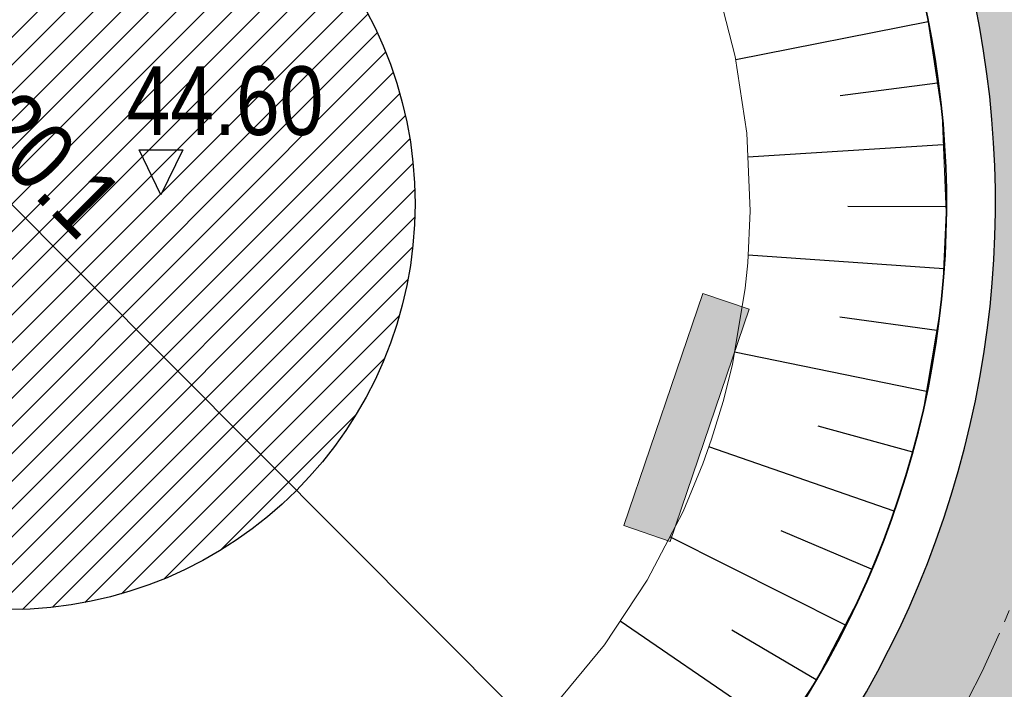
# Model space of a CAD drawing. Header units: metres. Extents: x 0 to 5465380, y 0 to 5925815.
# Tile 82 of 141: x 5463960 to 5463970, y 5925483 to 5925490. Entities that reach past the tile are written whole.
import ezdxf

# ---------------------------------------------------------------- set-up
doc = ezdxf.new("R2010")
doc.units = ezdxf.units.M
doc.linetypes.add('CENTER2', pattern=[1.125, 0.75, -0.125, 0.125, -0.125])
for name, color, linetype, lineweight in [('$DR - obrzeże 8x30', 34, 'Continuous', 30), ('$DR - osie ścieżek', 7, 'CENTER2', 15), ('$DR - wyp. chodnik', 44, 'Continuous', 5), ('$DR - zał. arch.', 7, 'Continuous', 13), ('0_Nr_Pióra__235', 53, 'Continuous', 0), ('___ławki_Nr_Pióra__141', 7, 'Continuous', 0), ('___ławki_Nr_Pióra__246', 34, 'Continuous', 211)]:
    doc.layers.add(name, color=color, linetype=linetype, lineweight=lineweight)
for name, color, linetype in [('$DR - rzędne', 1, 'Continuous'), ('$DR - wymiary', 7, 'Continuous'), ('____rosliny', 7, 'Continuous'), ('AecObjExplode_rys 1_Vport_D5A', 7, 'Continuous'), ('AecObjExplode_rys 3_Vport_DDD', 7, 'Continuous'), ('AecObjExplode_rys 4_Vport_E22', 7, 'Continuous'), ('C-DROGI-KORYTARZE', 7, 'Continuous'), ('C-DZIALKI', 5, 'Continuous')]:
    doc.layers.add(name, color=color, linetype=linetype)
doc.styles.add('ARIAL 2', font='ARIALN.TTF')
doc.dimstyles.new('LINIOWY', dxfattribs={"dimtxt": 0.7, "dimasz": 0.3, "dimexe": 0.3, "dimexo": 0, "dimgap": 0.2, "dimtad": 1, "dimzin": 9, "dimdsep": 46, "dimtxsty": 'ARIAL 2', "dimblk": 'OBLIQUE', "dimcen": 0, "dimdle": 0.2, "dimclrd": 7, "dimclre": 7, "dimclrt": 1, "dimadec": 0, "dimazin": 0, "dimtfac": 1, "dimtofl": 0, "dimtmove": 1, "dimatfit": 3, "dimldrblk": 'OBLIQUE', "dimfxl": 0.3, "dimfxlon": 1, "dimtolj": 1, "dimtzin": 1, "dimarcsym": 0})

# ---------------------------------------------------------------- blocks, each defined once
blk = doc.blocks.new('świetlica_bezrzecze_PB_PZT oczyszczony')
at = {"layer": '0_Nr_Pióra__235', "linetype": 'Continuous'}
h = blk.add_hatch(dxfattribs=at)
h.set_pattern_fill('_COMMON_BRICK', color=256, style=0, pattern_type=2)
h.set_pattern_definition([(45, (5464021.33072, 5925651.47357), (-0.14142136, 0.14142135), [])])
h.paths.add_polyline_path([(5463955.76, 5925488.129, 1), (5463964.028, 5925488.352, 1)], flags=0)
at = {"layer": '___ławki_Nr_Pióra__246', "linetype": 'Continuous'}
blk.add_hatch(color=256, dxfattribs=at).paths.add_polyline_path([(5463966.157, 5925484.961), (5463966.63, 5925484.8), (5463967.436, 5925487.167), (5463966.962, 5925487.328)], flags=0)
at = {"layer": '____rosliny', "linetype": 'Continuous'}
blk.add_circle((5463959.894, 5925488.241), 4.136, dxfattribs=at)
at = {"layer": '___ławki_Nr_Pióra__141', "linetype": 'Continuous', "flags": 128}
blk.add_lwpolyline([(5463966.157, 5925484.961), (5463966.63, 5925484.8), (5463967.436, 5925487.167), (5463966.962, 5925487.328)], close=True, dxfattribs=at)
blk = doc.blocks.new('_OBLIQUE')
at = {"color": 0, "linetype": 'ByBlock'}
blk.add_line((-0.5, -0.5), (0.5, 0.5), dxfattribs=at)
blk = doc.blocks.new('*D88')
at = {"layer": '$DR - wymiary', "color": 7, "lineweight": -2, "transparency": 16777216}
for p, q in [((5463952.807, 5925495.366), (5463953.021, 5925495.579)), ((5463952.667, 5925495.509), (5463967.138, 5925480.989)), ((5463966.981, 5925481.115), (5463967.209, 5925481.342))]:
    blk.add_line(p, q, dxfattribs=at)
at = {"layer": 'Defpoints', "color": 0, "transparency": 16777216}
for p in [(5463952.807, 5925495.366), (5463966.981, 5925481.115), (5463966.997, 5925481.131)]:
    blk.add_point(p, dxfattribs=at)
at = {"layer": '$DR - wymiary', "color": 7, "lineweight": -2, "transparency": 16777216, "xscale": 0.3, "yscale": 0.3, "zscale": 0.3}
for p, rotation in [((5463952.808, 5925495.368), 134.9018595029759), ((5463966.997, 5925481.131), 314.9018595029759)]:
    blk.add_blockref('_OBLIQUE', p, dxfattribs=dict(at, rotation=rotation))
at = {"layer": '$DR - wymiary', "color": 1, "transparency": 16777216, "insert": (5463960.297, 5925488.643), "char_height": 0.7, "attachment_point": 5, "rotation": 314.9019, "style": 'ARIAL 2'}
blk.add_mtext('\\A1;20.1', dxfattribs=at)
blk = doc.blocks.new('*D133')
at = {"layer": '$DR - wymiary', "color": 7, "lineweight": -2, "transparency": 16777216}
for p, q in [((5463958.17, 5925515.873), (5463958.986, 5925515.873)), ((5463958.986, 5925515.873), (5463959.586, 5925514.871)), ((5463959.586, 5925514.871), (5463964.552, 5925514.871))]:
    blk.add_line(p, q, dxfattribs=at)
at = {"layer": 'Defpoints', "color": 0, "transparency": 16777216}
for p in [(5463958.17, 5925515.873), (5463960.186, 5925514.871), (0, 0)]:
    blk.add_point(p, dxfattribs=at)
at = {"layer": '$DR - wymiary', "color": 1, "transparency": 16777216, "insert": (5463962.469, 5925515.428), "char_height": 0.7, "attachment_point": 5, "style": 'ARIAL 2'}
blk.add_mtext('\\A1;5925515.87', dxfattribs=at)
blk = doc.blocks.new('*D137')
at = {"layer": '$DR - wymiary', "color": 7, "lineweight": -2, "transparency": 16777216}
blk.add_line((5463958.724, 5925585.382), (5463964.93, 5925585.382), dxfattribs=at)
at = {"layer": 'Defpoints', "color": 0, "transparency": 16777216}
for p in [(5463958.724, 5925585.382), (5463960.561, 5925585.382), (0, 0)]:
    blk.add_point(p, dxfattribs=at)
at = {"layer": '$DR - wymiary', "color": 1, "transparency": 16777216, "insert": (5463962.845, 5925585.94), "char_height": 0.7, "attachment_point": 5, "style": 'ARIAL 2'}
blk.add_mtext('\\A1;5925585.38', dxfattribs=at)
blk = doc.blocks.new('AecObjExplode_rys 1_Vport_D5A')
at = {"layer": 'C-DROGI-KORYTARZE', "color": 92, "linetype": 'Continuous', "lineweight": 9}
for p, q in [((5463967.096, 5925490.506), (5463967.293, 5925489.741)), ((5463969.253, 5925490.139), (5463969.401, 5925489.15)), ((5463967.293, 5925489.741), (5463967.41, 5925488.96)), ((5463969.401, 5925489.15), (5463969.444, 5925488.151)), ((5463967.41, 5925488.96), (5463967.444, 5925488.17)), ((5463967.444, 5925488.17), (5463967.42, 5925487.64)), ((5463969.444, 5925488.151), (5463969.414, 5925487.481)), ((5463967.42, 5925487.64), (5463967.395, 5925487.381)), ((5463969.414, 5925487.481), (5463969.382, 5925487.154)), ((5463967.395, 5925487.381), (5463967.264, 5925486.602)), ((5463969.382, 5925487.154), (5463969.216, 5925486.168)), ((5463967.264, 5925486.602), (5463967.17, 5925486.224)), ((5463967.17, 5925486.224), (5463967.052, 5925485.841)), ((5463969.216, 5925486.168), (5463969.097, 5925485.69)), ((5463967.052, 5925485.841), (5463966.963, 5925485.59)), ((5463969.097, 5925485.69), (5463968.949, 5925485.205)), ((5463966.963, 5925485.59), (5463966.762, 5925485.106)), ((5463968.949, 5925485.205), (5463968.836, 5925484.887)), ((5463966.762, 5925485.106), (5463966.397, 5925484.405)), ((5463968.836, 5925484.887), (5463968.582, 5925484.275)), ((5463966.397, 5925484.405), (5463965.961, 5925483.746)), ((5463968.582, 5925484.275), (5463968.12, 5925483.389)), ((5463965.961, 5925483.746), (5463965.458, 5925483.137)), ((5463968.12, 5925483.389), (5463967.568, 5925482.556))]:
    blk.add_line(p, q, dxfattribs=at)
at = {"layer": 'C-DROGI-KORYTARZE', "color": 54, "linetype": 'Continuous', "lineweight": -3}
for p, q in [((5463969.26, 5925490.096, 44.816), (5463967.298, 5925489.707, 44.776)), ((5463969.353, 5925489.47, 44.787), (5463968.362, 5925489.342, 44.767)), ((5463969.414, 5925488.842, 44.758), (5463967.42, 5925488.716, 44.718)), ((5463969.441, 5925488.21, 44.726), (5463968.441, 5925488.213, 44.706)), ((5463969.418, 5925487.578, 44.693), (5463967.424, 5925487.717, 44.653)), ((5463969.348, 5925486.95, 44.658), (5463968.358, 5925487.085, 44.638)), ((5463969.243, 5925486.326, 44.623), (5463967.285, 5925486.727, 44.583)), ((5463969.102, 5925485.71, 44.588), (5463968.138, 5925485.975, 44.568)), ((5463968.914, 5925485.107, 44.553), (5463967.025, 5925485.763, 44.513)), ((5463968.683, 5925484.518, 44.518), (5463967.762, 5925484.908, 44.498)), ((5463968.411, 5925483.948, 44.485), (5463966.627, 5925484.847, 44.445)), ((5463967.769, 5925482.86, 44.423), (5463966.12, 5925483.987, 44.383)), ((5463968.119, 5925483.387, 44.453), (5463967.257, 5925483.895, 44.433))]:
    blk.add_line(p, q, dxfattribs=at)
at = {"layer": 'C-DZIALKI', "color": 7, "linetype": 'Continuous', "lineweight": 35}
blk.add_arc((5463959.894, 5925488.241), 9.55, 173.5624, 155.4543, dxfattribs=at)
blk = doc.blocks.new('AecObjExplode_rys 4_Vport_E22')
at = {"layer": 'C-DROGI-KORYTARZE', "color": 92, "linetype": 'Continuous', "lineweight": 9}
for p, q in [((5463967.096, 5925490.506), (5463967.293, 5925489.741)), ((5463969.253, 5925490.139), (5463969.401, 5925489.15)), ((5463967.293, 5925489.741), (5463967.41, 5925488.96)), ((5463969.401, 5925489.15), (5463969.444, 5925488.151)), ((5463967.41, 5925488.96), (5463967.444, 5925488.17)), ((5463967.444, 5925488.17), (5463967.42, 5925487.64)), ((5463969.444, 5925488.151), (5463969.414, 5925487.481)), ((5463967.42, 5925487.64), (5463967.395, 5925487.381)), ((5463969.414, 5925487.481), (5463969.382, 5925487.154)), ((5463967.395, 5925487.381), (5463967.264, 5925486.602)), ((5463969.382, 5925487.154), (5463969.216, 5925486.168)), ((5463967.264, 5925486.602), (5463967.17, 5925486.224)), ((5463967.17, 5925486.224), (5463967.052, 5925485.841)), ((5463969.216, 5925486.168), (5463969.097, 5925485.69)), ((5463967.052, 5925485.841), (5463966.963, 5925485.59)), ((5463969.097, 5925485.69), (5463968.949, 5925485.205)), ((5463966.963, 5925485.59), (5463966.762, 5925485.106)), ((5463968.949, 5925485.205), (5463968.836, 5925484.887)), ((5463966.762, 5925485.106), (5463966.397, 5925484.405)), ((5463968.836, 5925484.887), (5463968.582, 5925484.275)), ((5463966.397, 5925484.405), (5463965.961, 5925483.746)), ((5463968.582, 5925484.275), (5463968.12, 5925483.389)), ((5463965.961, 5925483.746), (5463965.458, 5925483.137)), ((5463968.12, 5925483.389), (5463967.568, 5925482.556))]:
    blk.add_line(p, q, dxfattribs=at)
at = {"layer": 'C-DROGI-KORYTARZE', "color": 54, "linetype": 'Continuous', "lineweight": -3}
for p, q in [((5463969.26, 5925490.096, 44.816), (5463967.298, 5925489.707, 44.776)), ((5463969.353, 5925489.47, 44.787), (5463968.362, 5925489.342, 44.767)), ((5463969.414, 5925488.842, 44.758), (5463967.42, 5925488.716, 44.718)), ((5463969.441, 5925488.21, 44.726), (5463968.441, 5925488.213, 44.706)), ((5463969.418, 5925487.578, 44.693), (5463967.424, 5925487.717, 44.653)), ((5463969.348, 5925486.95, 44.658), (5463968.358, 5925487.085, 44.638)), ((5463969.243, 5925486.326, 44.623), (5463967.285, 5925486.727, 44.583)), ((5463969.102, 5925485.71, 44.588), (5463968.138, 5925485.975, 44.568)), ((5463968.914, 5925485.107, 44.553), (5463967.025, 5925485.763, 44.513)), ((5463968.683, 5925484.518, 44.518), (5463967.762, 5925484.908, 44.498)), ((5463968.411, 5925483.948, 44.485), (5463966.627, 5925484.847, 44.445)), ((5463967.769, 5925482.86, 44.423), (5463966.12, 5925483.987, 44.383)), ((5463968.119, 5925483.387, 44.453), (5463967.257, 5925483.895, 44.433))]:
    blk.add_line(p, q, dxfattribs=at)
at = {"layer": 'C-DZIALKI', "color": 7, "linetype": 'Continuous', "lineweight": 35}
blk.add_arc((5463959.894, 5925488.241), 9.55, 173.5624, 155.4543, dxfattribs=at)
blk = doc.blocks.new('AecObjExplode_rys 3_Vport_DDD')
at = {"layer": 'C-DROGI-KORYTARZE', "color": 92, "linetype": 'Continuous', "lineweight": 9}
for p, q in [((5463967.096, 5925490.506), (5463967.293, 5925489.741)), ((5463969.253, 5925490.139), (5463969.401, 5925489.15)), ((5463967.293, 5925489.741), (5463967.41, 5925488.96)), ((5463969.401, 5925489.15), (5463969.444, 5925488.151)), ((5463967.41, 5925488.96), (5463967.444, 5925488.17)), ((5463967.444, 5925488.17), (5463967.42, 5925487.64)), ((5463969.444, 5925488.151), (5463969.414, 5925487.481)), ((5463967.42, 5925487.64), (5463967.395, 5925487.381)), ((5463969.414, 5925487.481), (5463969.382, 5925487.154)), ((5463967.395, 5925487.381), (5463967.264, 5925486.602)), ((5463969.382, 5925487.154), (5463969.216, 5925486.168)), ((5463967.264, 5925486.602), (5463967.17, 5925486.224)), ((5463967.17, 5925486.224), (5463967.052, 5925485.841)), ((5463969.216, 5925486.168), (5463969.097, 5925485.69)), ((5463967.052, 5925485.841), (5463966.963, 5925485.59)), ((5463969.097, 5925485.69), (5463968.949, 5925485.205)), ((5463966.963, 5925485.59), (5463966.762, 5925485.106)), ((5463968.949, 5925485.205), (5463968.836, 5925484.887)), ((5463966.762, 5925485.106), (5463966.397, 5925484.405)), ((5463968.836, 5925484.887), (5463968.582, 5925484.275)), ((5463966.397, 5925484.405), (5463965.961, 5925483.746)), ((5463968.582, 5925484.275), (5463968.12, 5925483.389)), ((5463965.961, 5925483.746), (5463965.458, 5925483.137)), ((5463968.12, 5925483.389), (5463967.568, 5925482.556))]:
    blk.add_line(p, q, dxfattribs=at)
at = {"layer": 'C-DROGI-KORYTARZE', "color": 54, "linetype": 'Continuous', "lineweight": -3}
for p, q in [((5463969.26, 5925490.096, 44.816), (5463967.298, 5925489.707, 44.776)), ((5463969.353, 5925489.47, 44.787), (5463968.362, 5925489.342, 44.767)), ((5463969.414, 5925488.842, 44.758), (5463967.42, 5925488.716, 44.718)), ((5463969.441, 5925488.21, 44.726), (5463968.441, 5925488.213, 44.706)), ((5463969.418, 5925487.578, 44.693), (5463967.424, 5925487.717, 44.653)), ((5463969.348, 5925486.95, 44.658), (5463968.358, 5925487.085, 44.638)), ((5463969.243, 5925486.326, 44.623), (5463967.285, 5925486.727, 44.583)), ((5463969.102, 5925485.71, 44.588), (5463968.138, 5925485.975, 44.568)), ((5463968.914, 5925485.107, 44.553), (5463967.025, 5925485.763, 44.513)), ((5463968.683, 5925484.518, 44.518), (5463967.762, 5925484.908, 44.498)), ((5463968.411, 5925483.948, 44.485), (5463966.627, 5925484.847, 44.445)), ((5463967.769, 5925482.86, 44.423), (5463966.12, 5925483.987, 44.383)), ((5463968.119, 5925483.387, 44.453), (5463967.257, 5925483.895, 44.433))]:
    blk.add_line(p, q, dxfattribs=at)
at = {"layer": 'C-DZIALKI', "color": 7, "linetype": 'Continuous', "lineweight": 35}
blk.add_arc((5463959.894, 5925488.241), 9.55, 173.5624, 155.4543, dxfattribs=at)

msp = doc.modelspace()

# ---------------------------------------------------------------- hatches: boundary and pattern name
at = {"layer": '$DR - wyp. chodnik'}
h = msp.add_hatch(dxfattribs=at)
h.set_pattern_fill('AR-SAND', color=256, scale=0.01)
h.set_pattern_definition([(37.5, (0, 0), (-0.01600031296, 0.48941323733), [0, -0.38608, 0, -0.4318, 0, -0.41275]), (7.5, (0, 0), (0.44952328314, 0.71682510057), [0, -0.20828, 0, -0.34798, 0, -0.13335]), (327.5, (-0.3124, 0), (0.790992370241, 0.001437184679), [0, -0.127, 0, -0.4572, 0, -0.5969]), (317.5, (-0.3124, 0), (0.76355645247, 0.22292932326), [0, -0.0635, 0, -0.29972, 0, -0.3429])])
h.paths.add_polyline_path([(5463962.423, 5925527.04, -0.64351), (5463962.135, 5925531.582, -0.418207), (5463945.889, 5925536.637), (5463941.794, 5925493.085, -0.483548), (5463947.944, 5925488.225, -0.452883), (5463961.431, 5925500.091, -0.824957), (5463961.168, 5925504.305, -0.490584), (5463946.22, 5925515.873, -0.525282)])
h.paths.add_polyline_path([(5463946.415, 5925523.006), (5463947.256, 5925531.949, 0.126926), (5463953.333, 5925528.744, 0.168021)], flags=16)
h.paths.add_polyline_path([(5463945.292, 5925511.055, 0.204983), (5463952.764, 5925503.23, 0.075674), (5463952.869, 5925500.524, 0.132857), (5463947.635, 5925495.307, 0.117384), (5463943.938, 5925496.661)], flags=16)
h = msp.add_hatch(dxfattribs=at)
h.set_pattern_fill('AR-SAND', color=256, scale=0.01)
h.set_pattern_definition([(37.5, (500, 0), (-0.01600031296, 0.48941323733), [0, -0.38608, 0, -0.4318, 0, -0.41275]), (7.5, (500, 0), (0.44952328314, 0.71682510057), [0, -0.20828, 0, -0.34798, 0, -0.13335]), (327.5, (499.6876, 0), (0.790992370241, 0.001437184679), [0, -0.127, 0, -0.4572, 0, -0.5969]), (317.5, (499.6876, 0), (0.76355645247, 0.22292932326), [0, -0.0635, 0, -0.29972, 0, -0.3429])])
h.paths.add_polyline_path([(5463947.944, 5925488.241, 1), (5463971.844, 5925488.241, 1)])
h.paths.add_polyline_path([(5463969.944, 5925488.241, -1), (5463949.844, 5925488.241, -1)], flags=16)

# ---------------------------------------------------------------- linework, layer by layer
at = {"layer": '$DR - obrzeże 8x30'}
msp.add_circle((5463959.894, 5925488.241), 11.95, dxfattribs=at)
msp.add_arc((5463959.894, 5925488.241), 10.05, 171.0931, 157.3778, dxfattribs=at)
at = {"layer": '$DR - osie ścieżek'}
msp.add_circle((5463959.894, 5925488.241), 11, dxfattribs=at)
at = {"layer": '$DR - rzędne'}
msp.add_lwpolyline([(5463961.217, 5925488.79), (5463961.663, 5925488.79), (5463961.44, 5925488.333)], close=True, dxfattribs=at)

# ---------------------------------------------------------------- block references
at = {"layer": '$DR - zał. arch.'}
msp.add_blockref('świetlica_bezrzecze_PB_PZT oczyszczony', (0, 0), dxfattribs=at)
at = {"layer": 'AecObjExplode_rys 1_Vport_D5A'}
msp.add_blockref('AecObjExplode_rys 1_Vport_D5A', (0, 0), dxfattribs=at)
at = {"layer": 'AecObjExplode_rys 3_Vport_DDD'}
msp.add_blockref('AecObjExplode_rys 3_Vport_DDD', (0, 0), dxfattribs=at)
at = {"layer": 'AecObjExplode_rys 4_Vport_E22'}
msp.add_blockref('AecObjExplode_rys 4_Vport_E22', (0, 0), dxfattribs=at)

# ---------------------------------------------------------------- texts
at = {"layer": '$DR - rzędne', "color": 1, "insert": (5463962.093, 5925489.287), "char_height": 0.7, "attachment_point": 5, "style": 'ARIAL 2'}
msp.add_mtext('\\A1;44.60', dxfattribs=at)

# ---------------------------------------------------------------- dimensions: what is measured, and where the dimension line sits
at = {"layer": '$DR - wymiary'}
for feature_location, offset, picture, middle in [((5463958.723835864, 5925585.382389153), (1.837338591, 0), '*D137', (5463962.845417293, 5925585.939790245)), ((5463958.170207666, 5925515.87264403), (2.015391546, -1.001881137), '*D133', (5463962.46888707, 5925515.428163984))]:
    dim = msp.add_ordinate_dim(feature_location=feature_location, offset=offset, dtype=0, origin=(0, 0), dimstyle='LINIOWY', override={"dimfxlon": 0}, dxfattribs=at)
    dim.commit()
    dim.dimension.update_dxf_attribs({"geometry": picture, "text_midpoint": middle})
dim = msp.add_linear_dim(base=(5463966.997, 5925481.131), p1=(5463952.807, 5925495.366), p2=(5463966.981, 5925481.115), angle=134.9019, dimstyle='LINIOWY', dxfattribs=at)
dim.commit()
dim.dimension.update_dxf_attribs({"geometry": '*D88', "text_midpoint": (5463960.297, 5925488.643)})

doc.saveas('drawing.dxf')
